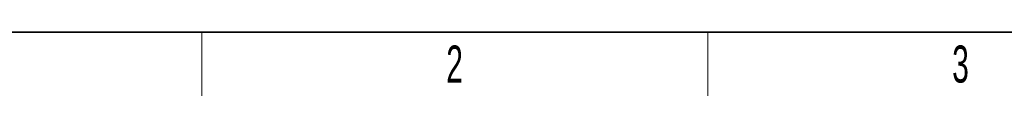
# Model space of a CAD drawing. Header units: millimetres. Extents: x 5 to 418, y 2 to 292.
# Tile 2 of 19: x 57 to 149, y 6 to 12. Entities that reach past the tile are written whole.
import ezdxf

# ---------------------------------------------------------------- set-up
doc = ezdxf.new("R2010")
doc.units = ezdxf.units.MM
doc.layers.add('SLD-0', color=7, linetype='Continuous')
doc.styles.add('SLDTEXTSTYLE0', font='TXT', dxfattribs={"width": 0.605})

msp = doc.modelspace()

# ---------------------------------------------------------------- linework, layer by layer
at = {"layer": 'SLD-0', "lineweight": 35}
msp.add_line((26, 12), (408, 12), dxfattribs=at)
at = {"layer": 'SLD-0', "lineweight": 18}
for p, q in [((73.75, 6), (73.75, 12)), ((121.5, 6), (121.5, 12))]:
    msp.add_line(p, q, dxfattribs=at)

# ---------------------------------------------------------------- texts
at = {"layer": 'SLD-0', "char_height": 3.5, "attachment_point": 2, "style": 'SLDTEXTSTYLE0'}
for s, insert in [('2', (97.6027, 10.743)), ('3', (145.3527, 10.743))]:
    msp.add_mtext(s, dxfattribs=dict(at, insert=insert))

doc.saveas('drawing.dxf')
